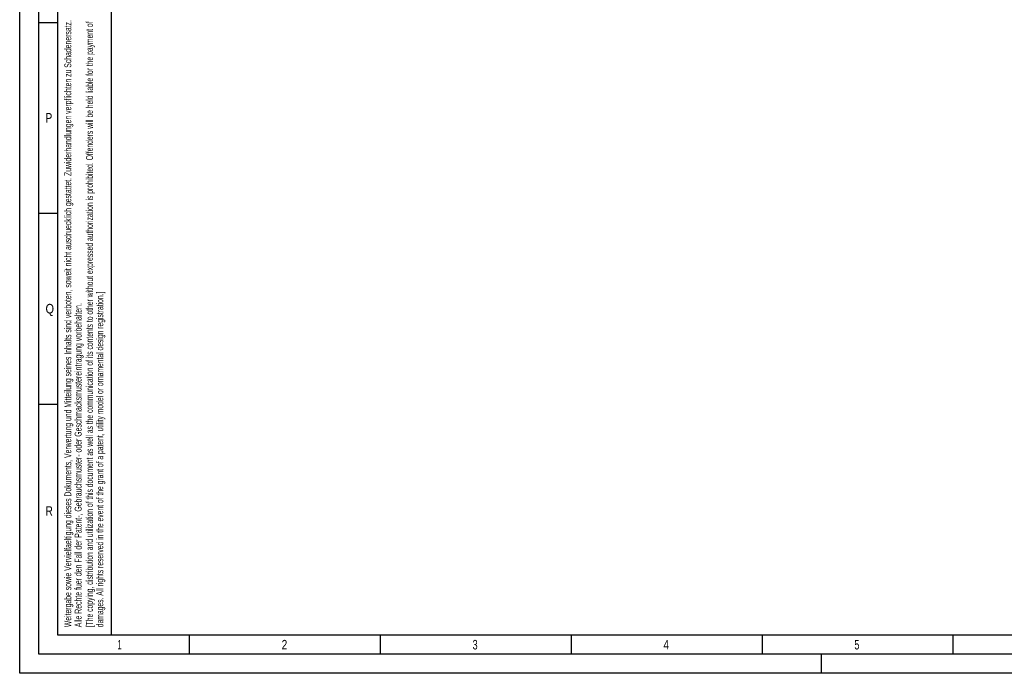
# Model space of a CAD drawing. Header units: millimetres. Extents: x 0 to 1189, y 0 to 841.
# Tile 1 of 226: x 0 to 258, y 0 to 171. Entities that reach past the tile are written whole.
import ezdxf

# ---------------------------------------------------------------- set-up
doc = ezdxf.new("R2010")
doc.units = ezdxf.units.MM
doc.header["$LTSCALE"] = 65.395
doc.layers.get('0').update_dxf_attribs({"linetype": 'CONTINUOUS'})
doc.styles.add('TEXTSTYLE_2', font='txt')

msp = doc.modelspace()

# ---------------------------------------------------------------- linework, layer by layer
at = {"color": 5, "linetype": 'CONTINUOUS'}
for p, q in [((0, 0), (0, 841)), ((10, 10), (10, 831)), ((24.03169, 10.02791), (24, 235)), ((5, 170.5), (10, 170.5)), ((5, 120.5), (10, 120.5)), ((5, 70.5), (10, 70.5)), ((1179, 10), (10, 10)), ((44.5, 5), (44.5, 10)), ((94.5, 5), (94.5, 10)), ((144.5, 5), (144.5, 10)), ((194.5, 5), (194.5, 10)), ((244.5, 5), (244.5, 10)), ((210, 0), (210, 5)), ((1189, 0), (0, 0))]:
    msp.add_line(p, q, dxfattribs=at)
at = {"color": 6, "linetype": 'CONTINUOUS'}
for p, q in [((5, 5), (5, 836)), ((1184, 5), (5, 5))]:
    msp.add_line(p, q, dxfattribs=at)

# ---------------------------------------------------------------- texts
at = {"color": 5, "linetype": 'CONTINUOUS', "style": 'TEXTSTYLE_2'}
for s, width, p in [('[The copying, distribution and utilization of this document as well as the communication of its contents to other without expressed authorization is prohibited. Offenders will be held liable for the payment of', 0.587833, (19.18189, 12.07629)), ('Weitergabe sowie Vervielfaeltigung dieses Dokuments, Verwertung und Mitteilung seines Inhalts sind verboten, soweit nicht ausdruecklich gestattet. Zuwiderhandlungen verpflichten zu Schadenersatz.', 0.596947, (13.50773, 12.07629)), ('damages. All rights reserved in the event of the grant of a patent, utility model or ornamental design registration.]', 0.587302, (21.88189, 12.07629)), ('Alle Rechte fuer den Fall der Patent-, Gebrauchsmuster- oder Geschmacksmustereintragung vorbehalten.', 0.601429, (16.20773, 12.07629))]:
    msp.add_text(s, height=1.8, rotation=90, dxfattribs=dict(at, width=width)).set_placement(p)
for s, width, p in [('P', 0.785714, (6.77091, 144.271)), ('Q', 0.857143, (6.77091, 94.271)), ('R', 0.785714, (6.77091, 41.271)), ('1', 0.571429, (25.606, 6.248)), ('2', 0.785714, (68.606, 6.248)), ('3', 0.714286, (118.606, 6.248)), ('4', 0.785714, (168.606, 6.248)), ('5', 0.714286, (218.606, 6.248))]:
    msp.add_text(s, height=2.50001, dxfattribs=dict(at, width=width)).set_placement(p)

doc.saveas('drawing.dxf')
